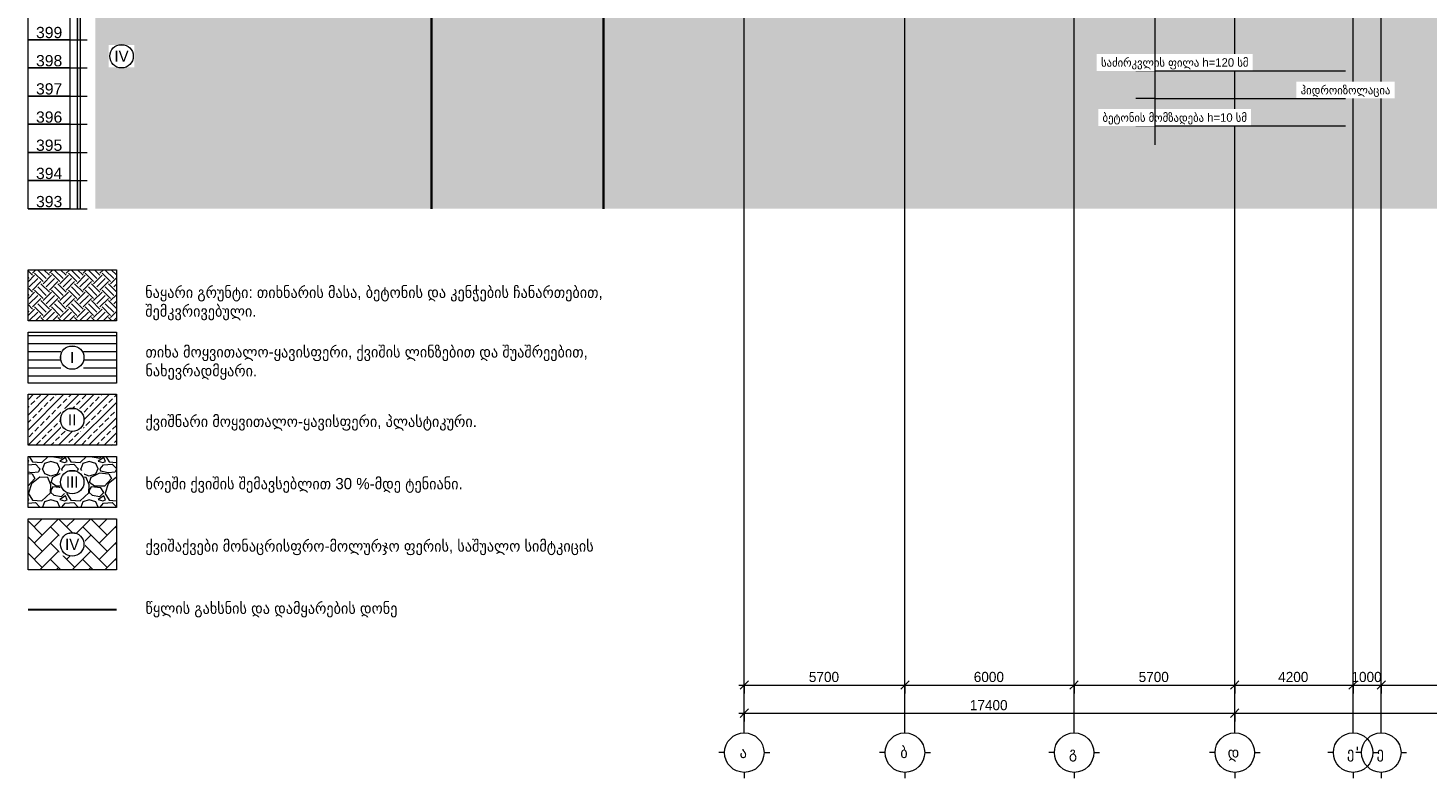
# Model space of a CAD drawing. Header units: millimetres. Extents: x -50987266 to 2610517, y -212233 to 51153522.
# Tile 35 of 256: x 492123 to 541795, y -41050 to -14434. Entities that reach past the tile are written whole.
import ezdxf

# ---------------------------------------------------------------- set-up
doc = ezdxf.new("R2010")
doc.units = ezdxf.units.MM
for name, pattern in [('DASHED', [19.05, 12.7, -6.35]), ('Section-Section_Pit_B_B1$0$Grid Line', [22.225, 12.7, -3.175, 3.175, -3.175]), ('Section-Section_Pit_B_G$0$Grid Line', [22.225, 12.7, -3.175, 3.175, -3.175])]:
    doc.linetypes.add(name, pattern=pattern)
doc.layers.get('Defpoints').update_dxf_attribs({"color": 6})
for name, color, linetype, lineweight in [('S - HATCH', 252, 'Continuous', 5), ('S - LAIN', 7, 'Continuous', 5), ('S - LINE', 7, 'Continuous', 15), ('S - TEXT', 7, 'Continuous', 9), ('Section-Section_Pit_B_B1$0$A-010-D_DIM', 7, 'Continuous', 5), ('Section-Section_Pit_B_B1$0$A-010-D_DIM-200', 7, 'Continuous', 5), ('Section-Section_Pit_B_B1$0$Z-030-M_GRID', 7, 'Continuous', 5), ('Section-Section_Pit_B_B1$0$Z-033_T_GRIDREF', 7, 'Continuous', 5), ('Section-Section_Pit_B_G$0$A-010-D_DIM', 7, 'Continuous', 5), ('Section-Section_Pit_B_G$0$A-010-D_DIM-200', 7, 'Continuous', 5), ('Section-Section_Pit_B_G$0$Z-030-M_GRID', 7, 'Continuous', 5), ('Section-Section_Pit_B_G$0$Z-033_T_GRIDREF', 7, 'Continuous', 5)]:
    doc.layers.add(name, color=color, linetype=linetype, lineweight=lineweight)
doc.layers.add('S - RED LINE', color=7, linetype='Continuous', lineweight=35, true_color=0xff3737)
doc.layers.add('S - WATER', color=7, linetype='DASHED', lineweight=20, true_color=0x0216de)
doc.styles.add('ARIAL', font='arial.ttf')
doc.styles.add('Cubicon', font='Cubicon.ttf')
doc.styles.add('Section-Section_Pit_B_B1$0$Cubicon', font='Cubicon.ttf', dxfattribs={"height": 400})
doc.styles.add('Section-Section_Pit_B_B1$0$Cubicon_1', font='Cubicon.ttf', dxfattribs={"height": 360})
doc.styles.add('Section-Section_Pit_B_G$0$Cubicon', font='Cubicon.ttf', dxfattribs={"height": 400})
doc.styles.add('Section-Section_Pit_B_G$0$Cubicon_1', font='Cubicon.ttf', dxfattribs={"height": 360})
doc.styles.add('Section-Section_Pit_B_G$0$Cubicon_2', font='Cubicon.ttf', dxfattribs={"height": 400})
doc.styles.add('Text_S2', font='Cubicon.ttf')
doc.dimstyles.new('CUB-M-100', dxfattribs={"dimscale": 100, "dimtxt": 1.8, "dimasz": 1.5, "dimexe": 1.5, "dimexo": 2, "dimgap": 1, "dimtad": 0, "dimdec": 0, "dimzin": 3, "dimdsep": 46, "dimtxsty": 'Cubicon', "dimblk": 'OBLIQUE', "dimcen": 1.5, "dimdle": 1, "dimazin": 2, "dimtfac": 0.75, "dimtdec": 0, "dimtmove": 0, "dimatfit": 3, "dimldrblk": 'SMALL', "dimfxl": 1, "dimtolj": 1, "dimtzin": 0, "dimlwd": -1, "dimlwe": -1, "dimarcsym": 0})
doc.dimstyles.new('Section-Section_Pit_B_B1$0$CUB_DIM_1_8', dxfattribs={"dimscale": 304.8, "dimtxt": 363.202515, "dimasz": 0.984252, "dimexe": 0.984252, "dimexo": 0.0625, "dimgap": 0, "dimtad": 1, "dimdec": 0, "dimzin": 0, "dimdsep": 46, "dimtxsty": 'Section-Section_Pit_B_B1$0$Cubicon_1', "dimblk1": 'Section-Section_Pit_B_B1$0$_Oblique', "dimblk2": 'Section-Section_Pit_B_B1$0$_Oblique', "dimsah": 1, "dimcen": 0.09, "dimdle": 0.656168, "dimazin": 0, "dimtfac": 1, "dimtdec": 4, "dimtix": 1, "dimtmove": 0, "dimatfit": 3, "dimfxl": 1.312336, "dimfxlon": 1, "dimtvp": 1, "dimtolj": 1, "dimtzin": 0, "dimarcsym": 2})
doc.dimstyles.new('Section-Section_Pit_B_G$0$CUB_DIM_1_8', dxfattribs={"dimscale": 304.8, "dimtxt": 363.202515, "dimasz": 0.984252, "dimexe": 0.984252, "dimexo": 0.0625, "dimgap": 0, "dimtad": 1, "dimdec": 0, "dimzin": 0, "dimdsep": 46, "dimtxsty": 'Section-Section_Pit_B_G$0$Cubicon_1', "dimblk1": 'Section-Section_Pit_B_G$0$_Oblique', "dimblk2": 'Section-Section_Pit_B_G$0$_Oblique', "dimsah": 1, "dimcen": 0.09, "dimdle": 0.656168, "dimazin": 0, "dimtfac": 1, "dimtdec": 4, "dimtix": 1, "dimtmove": 0, "dimatfit": 3, "dimfxl": 1.312336, "dimfxlon": 1, "dimtvp": 1, "dimtolj": 1, "dimtzin": 0, "dimarcsym": 2})

# ---------------------------------------------------------------- blocks, each defined once
blk = doc.blocks.new('*T137')
at = {"layer": 'Defpoints', "color": 8, "linetype": 'ByBlock', "lineweight": 0, "transparency": 16777216}
for p, q in [((0, 0), (0, 26000)), ((1500, 0), (1500, 26000))]:
    blk.add_line(p, q, dxfattribs=at)
at = {"layer": 'S - LINE', "color": 0, "lineweight": -2, "transparency": 16777216}
for p, q in [((0, 26000), (1500, 26000)), ((0, 25000), (1500, 25000)), ((0, 24000), (1500, 24000)), ((0, 23000), (1500, 23000)), ((0, 22000), (1500, 22000)), ((0, 21000), (1500, 21000)), ((0, 20000), (1500, 20000)), ((0, 19000), (1500, 19000)), ((0, 18000), (1500, 18000)), ((0, 17000), (1500, 17000)), ((0, 16000), (1500, 16000)), ((0, 15000), (1500, 15000)), ((0, 14000), (1500, 14000)), ((0, 13000), (1500, 13000)), ((0, 12000), (1500, 12000)), ((0, 11000), (1500, 11000)), ((0, 10000), (1500, 10000)), ((0, 9000), (1500, 9000)), ((0, 8000), (1500, 8000)), ((0, 7000), (1500, 7000)), ((0, 6000), (1500, 6000)), ((0, 5000), (1500, 5000)), ((0, 4000), (1500, 4000)), ((0, 3000), (1500, 3000)), ((0, 2000), (1500, 2000)), ((0, 1000), (1500, 1000)), ((0, 0), (1500, 0))]:
    blk.add_line(p, q, dxfattribs=at)
at = {"layer": 'S - LINE', "color": 0, "transparency": 16777216, "char_height": 400, "width": 1400, "attachment_point": 8, "style": 'ARIAL'}
for s, insert in [('{\\fArial|b0|i0|c186|p34;418', (750, 25050)), ('{\\fArial|b0|i0|c186|p34;417', (750, 24050)), ('{\\fArial|b0|i0|c186|p34;416', (750, 23050)), ('{\\fArial|b0|i0|c186|p34;415', (750, 22050)), ('{\\fArial|b0|i0|c186|p34;414', (750, 21050)), ('{\\fArial|b0|i0|c186|p34;413', (750, 20050)), ('{\\fArial|b0|i0|c186|p34;412', (750, 19050)), ('{\\fArial|b0|i0|c186|p34;411', (750, 18050)), ('{\\fArial|b0|i0|c186|p34;410', (750, 17050)), ('{\\fArial|b0|i0|c186|p34;409', (750, 16050)), ('{\\fArial|b0|i0|c186|p34;408', (750, 15050)), ('{\\fArial|b0|i0|c186|p34;407', (750, 14050)), ('{\\fArial|b0|i0|c186|p34;406', (750, 13050)), ('{\\fArial|b0|i0|c186|p34;405', (750, 12050)), ('{\\fArial|b0|i0|c186|p34;404', (750, 11050)), ('{\\fArial|b0|i0|c186|p34;403', (750, 10050)), ('{\\fArial|b0|i0|c186|p34;402', (750, 9050)), ('{\\fArial|b0|i0|c186|p34;401', (750, 8050)), ('{\\fArial|b0|i0|c186|p34;400', (750, 7050)), ('{\\fArial|b0|i0|c186|p34;399', (750, 6050)), ('{\\fArial|b0|i0|c186|p34;398', (750, 5050)), ('{\\fArial|b0|i0|c186|p34;397', (750, 4050)), ('{\\fArial|b0|i0|c186|p34;396', (750, 3050)), ('{\\fArial|b0|i0|c186|p34;395', (750, 2050)), ('{\\fArial|b0|i0|c186|p34;394', (750, 1050)), ('{\\fArial|b0|i0|c186|p34;393', (750, 50))]:
    blk.add_mtext(s, dxfattribs=dict(at, insert=insert))
blk = doc.blocks.new('*U134')
at = {"layer": 'S - HATCH'}
h = blk.add_hatch(color=0, dxfattribs=at)
h.dxf.hatch_style = 1
h.paths.add_polyline_path([(50, 0), (-50, 0), (-50, -1000), (50, -1000)])
at = {"layer": 'S - LINE'}
for points in [[(-300, 1000), (300, 1000)], [(-50, 1000), (-50, -1000)], [(50, 1000), (50, -1000)], [(-300, 0), (300, 0)], [(-300, -1000), (300, -1000)]]:
    blk.add_lwpolyline(points, dxfattribs=at)
blk = doc.blocks.new('*U135')
at = {"layer": 'S - LINE', "color": 0, "linetype": 'ByBlock', "lineweight": -2, "transparency": 16777216}
for p in [(0, 24000), (0, 22000), (0, 20000), (0, 18000), (0, 16000), (0, 14000), (0, 12000), (0, 10000), (0, 8000), (0, 6000), (0, 4000), (0, 2000), (0, 0)]:
    blk.add_blockref('*U134', p, dxfattribs=at)
blk = doc.blocks.new('Section-Section_Pit_B_G$0$Grid - 00_CUB_ღერძის თავი-752507-Section_Pit_B_G')
at = {"layer": 'Section-Section_Pit_B_G$0$Z-033_T_GRIDREF'}
for p, q in [((17400, -40200), (17400, -40000)), ((16700, -40900), (16500, -40900)), ((18100, -40900), (18300, -40900)), ((17400, -41600), (17400, -41800))]:
    blk.add_line(p, q, dxfattribs=at)
blk.add_circle((17400, -40900), 700, dxfattribs=at)
blk = doc.blocks.new('Section-Section_Pit_B_G$0$DIMBLOCK1-Section_Pit_B_G')
at = {"layer": 'Section-Section_Pit_B_G$0$A-010-D_DIM-200', "transparency": 16777216}
for p, q in [((17400, -39500), (17400, -39100)), ((43100, -39500), (43100, -39100)), ((17200, -39500), (43300, -39500)), ((17400, -39500), (17250, -39650)), ((17400, -39500), (17550, -39350)), ((17400, -39500), (17400, -39800)), ((43100, -39500), (42950, -39650)), ((43100, -39500), (43250, -39350)), ((43100, -39500), (43100, -39800))]:
    blk.add_line(p, q, dxfattribs=at)
at = {"layer": 'Section-Section_Pit_B_G$0$A-010-D_DIM-200', "color": 0, "transparency": 16777216, "insert": (29552, -39034), "char_height": 360, "width": 1676.32, "attachment_point": 1, "line_spacing_factor": 0.931288, "style": 'Section-Section_Pit_B_G$0$Cubicon_1'}
blk.add_mtext('25700', dxfattribs=at)
blk = doc.blocks.new('Section-Section_Pit_B_G$0$_Oblique')
at = {"color": 0, "linetype": 'ByBlock', "lineweight": -2}
blk.add_line((-0.5, -0.5), (0.5, 0.5), dxfattribs=at)
blk = doc.blocks.new('Section-Section_Pit_B_G$0$DIMBLOCK2-Section_Pit_B_G')
at = {"layer": 'Section-Section_Pit_B_G$0$A-010-D_DIM-200', "transparency": 16777216}
for p, q in [((17400, -38500), (17400, -38100)), ((21600, -38500), (21600, -38100)), ((17200, -38500), (21600, -38500)), ((17400, -38500), (17250, -38650)), ((17400, -38500), (17550, -38350)), ((17400, -38500), (17400, -38800)), ((21600, -38500), (21450, -38650)), ((21600, -38500), (21750, -38350)), ((21600, -38500), (21600, -38800))]:
    blk.add_line(p, q, dxfattribs=at)
at = {"layer": 'Section-Section_Pit_B_G$0$A-010-D_DIM-200', "color": 0, "transparency": 16777216, "insert": (18941, -38034), "char_height": 360, "width": 1341.06, "attachment_point": 1, "line_spacing_factor": 0.931288, "style": 'Section-Section_Pit_B_G$0$Cubicon_1'}
blk.add_mtext('4200', dxfattribs=at)
blk = doc.blocks.new('Section-Section_Pit_B_G$0$DIMBLOCK3-Section_Pit_B_G')
at = {"layer": 'Section-Section_Pit_B_G$0$A-010-D_DIM-200', "transparency": 16777216}
for p, q in [((21600, -38500), (21600, -38100)), ((22600, -38500), (22600, -38100)), ((21600, -38500), (21450, -38650)), ((21600, -38500), (21750, -38350)), ((21600, -38500), (22600, -38500)), ((21600, -38500), (21600, -38800)), ((22600, -38500), (22450, -38650)), ((22600, -38500), (22750, -38350)), ((22600, -38500), (22600, -38800))]:
    blk.add_line(p, q, dxfattribs=at)
at = {"layer": 'Section-Section_Pit_B_G$0$A-010-D_DIM-200', "color": 0, "transparency": 16777216, "insert": (21541, -38034), "char_height": 360, "width": 1341.06, "attachment_point": 1, "line_spacing_factor": 0.931288, "style": 'Section-Section_Pit_B_G$0$Cubicon_1'}
blk.add_mtext('1000', dxfattribs=at)
blk = doc.blocks.new('Section-Section_Pit_B_G$0$DIMBLOCK4-Section_Pit_B_G')
at = {"layer": 'Section-Section_Pit_B_G$0$A-010-D_DIM-200', "transparency": 16777216}
for p, q in [((22600, -38500), (22600, -38100)), ((27800, -38500), (27800, -38100)), ((22600, -38500), (22450, -38650)), ((22600, -38500), (22750, -38350)), ((22600, -38500), (27800, -38500)), ((22600, -38500), (22600, -38800)), ((27800, -38500), (27650, -38650)), ((27800, -38500), (27950, -38350)), ((27800, -38500), (27800, -38800))]:
    blk.add_line(p, q, dxfattribs=at)
at = {"layer": 'Section-Section_Pit_B_G$0$A-010-D_DIM-200', "color": 0, "transparency": 16777216, "insert": (24641, -38034), "char_height": 360, "width": 1341.06, "attachment_point": 1, "line_spacing_factor": 0.931288, "style": 'Section-Section_Pit_B_G$0$Cubicon_1'}
blk.add_mtext('5200', dxfattribs=at)
blk = doc.blocks.new('Section-Section_Pit_B_B1$0$Grid - 00_CUB_ღერძის თავი-752507-Section_Pit_B_B1')
at = {"layer": 'Section-Section_Pit_B_B1$0$Z-033_T_GRIDREF'}
for p, q in [((0, -40200), (0, -40000)), ((-700, -40900), (-900, -40900)), ((700, -40900), (900, -40900)), ((0, -41600), (0, -41800))]:
    blk.add_line(p, q, dxfattribs=at)
blk.add_circle((0, -40900), 700, dxfattribs=at)
blk = doc.blocks.new('Section-Section_Pit_B_B1$0$DIMBLOCK1-Section_Pit_B_B1')
at = {"layer": 'Section-Section_Pit_B_B1$0$A-010-D_DIM-200', "transparency": 16777216}
for p, q in [((0, -39500), (0, -39100)), ((17400, -39500), (17400, -39100)), ((-200, -39500), (17600, -39500)), ((0, -39500), (-150, -39650)), ((0, -39500), (150, -39350)), ((0, -39500), (0, -39800)), ((17400, -39500), (17250, -39650)), ((17400, -39500), (17550, -39350)), ((17400, -39500), (17400, -39800))]:
    blk.add_line(p, q, dxfattribs=at)
at = {"layer": 'Section-Section_Pit_B_B1$0$A-010-D_DIM-200', "color": 0, "transparency": 16777216, "insert": (8002, -39034), "char_height": 360, "width": 1676.32, "attachment_point": 1, "line_spacing_factor": 0.931288, "style": 'Section-Section_Pit_B_B1$0$Cubicon_1'}
blk.add_mtext('17400', dxfattribs=at)
blk = doc.blocks.new('Section-Section_Pit_B_B1$0$_Oblique')
at = {"color": 0, "linetype": 'ByBlock', "lineweight": -2}
blk.add_line((-0.5, -0.5), (0.5, 0.5), dxfattribs=at)
blk = doc.blocks.new('Section-Section_Pit_B_B1$0$DIMBLOCK2-Section_Pit_B_B1')
at = {"layer": 'Section-Section_Pit_B_B1$0$A-010-D_DIM-200', "transparency": 16777216}
for p, q in [((0, -38500), (0, -38100)), ((5700, -38500), (5700, -38100)), ((-200, -38500), (5700, -38500)), ((0, -38500), (-150, -38650)), ((0, -38500), (150, -38350)), ((0, -38500), (0, -38800)), ((5700, -38500), (5550, -38650)), ((5700, -38500), (5850, -38350)), ((5700, -38500), (5700, -38800))]:
    blk.add_line(p, q, dxfattribs=at)
at = {"layer": 'Section-Section_Pit_B_B1$0$A-010-D_DIM-200', "color": 0, "transparency": 16777216, "insert": (2291, -38034), "char_height": 360, "width": 1341.06, "attachment_point": 1, "line_spacing_factor": 0.931288, "style": 'Section-Section_Pit_B_B1$0$Cubicon_1'}
blk.add_mtext('5700', dxfattribs=at)
blk = doc.blocks.new('Section-Section_Pit_B_B1$0$DIMBLOCK3-Section_Pit_B_B1')
at = {"layer": 'Section-Section_Pit_B_B1$0$A-010-D_DIM-200', "transparency": 16777216}
for p, q in [((5700, -38500), (5700, -38100)), ((11700, -38500), (11700, -38100)), ((5700, -38500), (5550, -38650)), ((5700, -38500), (5850, -38350)), ((5700, -38500), (11700, -38500)), ((5700, -38500), (5700, -38800)), ((11700, -38500), (11550, -38650)), ((11700, -38500), (11850, -38350)), ((11700, -38500), (11700, -38800))]:
    blk.add_line(p, q, dxfattribs=at)
at = {"layer": 'Section-Section_Pit_B_B1$0$A-010-D_DIM-200', "color": 0, "transparency": 16777216, "insert": (8141, -38034), "char_height": 360, "width": 1341.06, "attachment_point": 1, "line_spacing_factor": 0.931288, "style": 'Section-Section_Pit_B_B1$0$Cubicon_1'}
blk.add_mtext('6000', dxfattribs=at)
blk = doc.blocks.new('Section-Section_Pit_B_B1$0$DIMBLOCK4-Section_Pit_B_B1')
at = {"layer": 'Section-Section_Pit_B_B1$0$A-010-D_DIM-200', "transparency": 16777216}
for p, q in [((11700, -38500), (11700, -38100)), ((17400, -38500), (17400, -38100)), ((11700, -38500), (11550, -38650)), ((11700, -38500), (11850, -38350)), ((11700, -38500), (17600, -38500)), ((11700, -38500), (11700, -38800)), ((17400, -38500), (17250, -38650)), ((17400, -38500), (17550, -38350)), ((17400, -38500), (17400, -38800))]:
    blk.add_line(p, q, dxfattribs=at)
at = {"layer": 'Section-Section_Pit_B_B1$0$A-010-D_DIM-200', "color": 0, "transparency": 16777216, "insert": (13991, -38034), "char_height": 360, "width": 1341.06, "attachment_point": 1, "line_spacing_factor": 0.931288, "style": 'Section-Section_Pit_B_B1$0$Cubicon_1'}
blk.add_mtext('5700', dxfattribs=at)
blk = doc.blocks.new('_Oblique')
at = {"color": 0, "linetype": 'ByBlock', "lineweight": -2}
blk.add_line((-0.5, -0.5), (0.5, 0.5), dxfattribs=at)
blk = doc.blocks.new('Section-Section_Pit_B_G')
at = {"layer": 'Section-Section_Pit_B_G$0$Z-030-M_GRID', "linetype": 'Section-Section_Pit_B_G$0$Grid Line'}
for p, q in [((17400, -40000), (17400, 976.1)), ((21600, -40000), (21600, 976.1)), ((22600, -40000), (22600, 976.1))]:
    blk.add_line(p, q, dxfattribs=at)
at = {"layer": 'Section-Section_Pit_B_G$0$Z-033_T_GRIDREF'}
for p in [(0, 0), (4200, 0), (5200, 0)]:
    blk.add_blockref('Section-Section_Pit_B_G$0$Grid - 00_CUB_ღერძის თავი-752507-Section_Pit_B_G', p, dxfattribs=at)
at = {"layer": 'Section-Section_Pit_B_G$0$Z-033_T_GRIDREF', "char_height": 400, "attachment_point": 1}
for s, insert, width, style in [('\\fCubicon|b0|i0|c254|p2|;დ', (17147.8, -40690.6), 593.249, 'Section-Section_Pit_B_G$0$Cubicon'), ('\\fCubicon|b0|i0|c254|p2|;ე', (21381.8, -40690.6), 384.81, 'Section-Section_Pit_B_G$0$Cubicon'), ("\\fCubicon|b0|i0|c204|p2|;'", (21699.3, -40690.6), 128.27, 'Section-Section_Pit_B_G$0$Cubicon_2'), ('\\fCubicon|b0|i0|c254|p2|;ე', (22434.8, -40690.6), 384.81, 'Section-Section_Pit_B_G$0$Cubicon')]:
    blk.add_mtext(s, dxfattribs=dict(at, insert=insert, width=width, style=style))
at = {"layer": 'Section-Section_Pit_B_G$0$A-010-D_DIM'}
for base, p1, p2, override, picture, middle in [((21600, -38500), (17400, -38100), (21600, -38100), {"dimpost": '<>', "dimfxl": 4200}, 'Section-Section_Pit_B_G$0$DIMBLOCK2-Section_Pit_B_G', (19500, -38316.3)), ((22600, -38500), (21600, -38100), (22600, -38100), {"dimpost": '<>', "dimfxl": 1000}, 'Section-Section_Pit_B_G$0$DIMBLOCK3-Section_Pit_B_G', (22100, -38316.3)), ((27800, -38500), (22600, -38100), (27800, -38100), {"dimpost": '<>', "dimfxl": 5200}, 'Section-Section_Pit_B_G$0$DIMBLOCK4-Section_Pit_B_G', (25200, -38316.3)), ((43100, -39500), (17400, -39100), (43100, -39100), {"dimpost": '<>', "dimfxl": 25700}, 'Section-Section_Pit_B_G$0$DIMBLOCK1-Section_Pit_B_G', (30250, -39316.3))]:
    dim = blk.add_linear_dim(base=base, p1=p1, p2=p2, dimstyle='Section-Section_Pit_B_G$0$CUB_DIM_1_8', override=override, dxfattribs=at)
    dim.commit()
    dim.dimension.update_dxf_attribs({"geometry": picture, "text_midpoint": middle})
blk = doc.blocks.new('Section-Section_Pit_B_B1')
at = {"layer": 'Section-Section_Pit_B_B1$0$Z-030-M_GRID', "linetype": 'Section-Section_Pit_B_B1$0$Grid Line'}
for p, q in [((0, -40000), (0, 32800)), ((5700, -40000), (5700, 32800)), ((11700, -40000), (11700, 32800)), ((17400, -40000), (17400, 32800))]:
    blk.add_line(p, q, dxfattribs=at)
at = {"layer": 'Section-Section_Pit_B_B1$0$Z-033_T_GRIDREF'}
for p in [(0, 0), (5700, 0), (11700, 0), (17400, 0)]:
    blk.add_blockref('Section-Section_Pit_B_B1$0$Grid - 00_CUB_ღერძის თავი-752507-Section_Pit_B_B1', p, dxfattribs=at)
at = {"layer": 'Section-Section_Pit_B_B1$0$Z-033_T_GRIDREF', "char_height": 400, "attachment_point": 1, "style": 'Section-Section_Pit_B_B1$0$Cubicon'}
for s, insert, width in [('\\fCubicon|b0|i0|c254|p2|;ა', (-165.2, -40690.6), 384.81), ('\\fCubicon|b0|i0|c254|p2|;ბ', (5534.8, -40690.6), 384.81), ('\\fCubicon|b0|i0|c254|p2|;გ', (11514.8, -40690.6), 432.911), ('\\fCubicon|b0|i0|c254|p2|;დ', (17147.8, -40690.6), 593.249)]:
    blk.add_mtext(s, dxfattribs=dict(at, insert=insert, width=width))
at = {"layer": 'Section-Section_Pit_B_B1$0$A-010-D_DIM'}
for base, p1, p2, override, picture, middle in [((5700, -38500), (0, -38100), (5700, -38100), {"dimpost": '<>', "dimfxl": 5700.000079}, 'Section-Section_Pit_B_B1$0$DIMBLOCK2-Section_Pit_B_B1', (2850, -38316.3)), ((11700, -38500), (5700, -38100), (11700, -38100), {"dimpost": '<>', "dimfxl": 6000}, 'Section-Section_Pit_B_B1$0$DIMBLOCK3-Section_Pit_B_B1', (8700, -38316.3)), ((17400, -38500), (11700, -38100), (17400, -38100), {"dimpost": '<>', "dimfxl": 5699.999917}, 'Section-Section_Pit_B_B1$0$DIMBLOCK4-Section_Pit_B_B1', (14550, -38316.3)), ((17400, -39500), (0, -39100), (17400, -39100), {"dimpost": '<>', "dimfxl": 17399.999996}, 'Section-Section_Pit_B_B1$0$DIMBLOCK1-Section_Pit_B_B1', (8700, -39316.3))]:
    dim = blk.add_linear_dim(base=base, p1=p1, p2=p2, dimstyle='Section-Section_Pit_B_B1$0$CUB_DIM_1_8', override=override, dxfattribs=at)
    dim.commit()
    dim.dimension.update_dxf_attribs({"geometry": picture, "text_midpoint": middle})

msp = doc.modelspace()

# ---------------------------------------------------------------- hatches: boundary and pattern name
at = {"layer": 'S - HATCH'}
h = msp.add_hatch(dxfattribs=at)
h.set_pattern_fill('AR-HBONE', color=256, scale=4)
h.set_pattern_definition([(45, (157728, 150), (0, 574.7364), [1219.2, -406.4]), (135, (158015.4, 437.37), (6e-14, 574.7364), [1219.2, -406.4])])
h.paths.add_polyline_path([(576139.6, -10949.2), (564632.7, -10609.9), (546700, -10201.1), (494506.9, -9636.8), (494506.9, -20850), (576139.6, -20850)])
h = msp.add_hatch(dxfattribs=at)
h.set_pattern_fill('EARTH', color=256, scale=66.666667, angle=45)
h.set_pattern_definition([(45, (377933.14, -17149.25), (0, 598.6837), [423.3333, -423.3333]), (45, (377820.9, -17037), (0, 598.6837), [423.3333, -423.3333]), (45, (377708.63, -16924.74), (0, 598.6837), [423.3333, -423.3333]), (135, (377708.63, -16849.9), (-598.6837, 0), [423.3333, -423.3333]), (135, (377820.9, -16737.66), (-598.6837, 0), [423.3333, -423.3333]), (135, (377933.14, -16625.4), (-598.6837, 0), [423.3333, -423.3333])])
h.paths.add_polyline_path([(492123.3, -24823.2), (495258.7, -24823.2), (495258.7, -23012.9), (492123.3, -23012.9)])
at = {"layer": 'S - HATCH', "transparency": 33554516}
h = msp.add_hatch(dxfattribs=at)
h.set_pattern_fill('ANSI31', color=256, scale=90, angle=135)
h.set_pattern_definition([(180, (-266088.93, 46088.72), (-3e-14, -285.75), [])])
h.paths.add_polyline_path([(495258.7, -25223.2), (492123.3, -25223.2), (492123.3, -27033.5), (495258.7, -27033.5)])
h.paths.add_polyline_path([(494107.7, -26128.3, -1), (493274.4, -26128.3, -1)], flags=16)
h.paths.add_polyline_path([(493456.5, -26547.6), (493967.3, -26547.6), (493967.3, -25723.3), (493456.5, -25723.3)], flags=24)
h = msp.add_hatch(dxfattribs=at)
h.set_pattern_fill('ANSI33', color=256, scale=60)
h.set_pattern_definition([(45, (-266088.93, 46088.72), (-269.40768, 269.40768), []), (45, (-265819.53, 46088.72), (-269.40768, 269.40768), [190.5, -95.25])])
h.paths.add_polyline_path([(495258.7, -27433.5), (492123.3, -27433.5), (492123.3, -29243.7), (495258.7, -29243.7)])
h.paths.add_polyline_path([(493434.8, -28756.2), (493945.3, -28756.2), (493945.3, -28031.8), (493434.8, -28031.8)], flags=24)
at = {"layer": 'S - HATCH'}
h = msp.add_hatch(dxfattribs=at)
h.set_pattern_fill('GRAVEL', color=256, scale=53.552945, angle=180, style=0)
h.set_pattern_definition([(48.012787, (-267068.31, 44728.48), (10881.958416, 12242.203217), [183.002, -18117.2203]), (4.969741, (-266945.89, 44864.504), (-16322.937617, -1360.2448794), [314.037, -31089.6528]), (312.510447, (-266633.03, 44891.71), (-13602.448025, 14962.692816), [221.4315, -21921.7496]), (87.273689, (-266102.54, 45231.77), (-1360.244805, -27204.8960386), [285.9751, -28311.5341]), (112.833654, (-266088.935, 45517.42), (6801.22401, -16322.937623), [280.4213, -27761.7437]), (177.273689, (-266197.754, 45775.87), (27204.8960386, -1360.244805), [285.9751, -28311.5341]), (217.6942405, (-266483.406, 45789.47), (17683.1824244, 13602.4480204), [378.1875, -37440.5322]), (252.255328, (-266782.66, 45558.23), (-9521.713616, -29925.3856418), [357.048, -35347.7587]), (301.429566, (-266891.48, 45218.17), (10881.958417, -17683.182424), [286.9436, -28407.452]), (355.236358, (-266741.85, 44973.32), (-14962.692821, 1360.244804), [327.5905, -16051.926]), (42.397438, (-266415.394, 44946.12), (16322.9376227, 14962.6928219), [423.6455, -41940.938]), (318.814075, (-267449.18, 45245.37), (9521.713613, -8161.468812), [144.5954, -14315.0052]), (351.469234, (-267340.36, 45150.156), (-17683.1824257, 2720.489601), [275.0918, -27234.1568]), (45, (-267068.3, 45109.35), (4e-13, 1360.2448), [192.3672, -1731.3095]), (23.19859, (-266973.1, 44946.12), (-6801.22401, -2720.489603), [103.5935, -10255.7223]), (111.80141, (-266877.88, 44986.93), (1360.2448, -4080.734406), [146.5024, -7178.64]), (210.963757, (-266932.29, 45122.95), (-4080.734406, -2720.489604), [237.9463, -7693.5757]), (341.56505, (-267136.32, 45000.53), (-2720.4896, 1360.2448), [172.0587, -4129.413]), (196.38954, (-266088.935, 44986.93), (-13602.448019, -4080.734406), [241.0354, -23862.564]), (250.346176, (-266320.18, 44918.91), (5440.979208, 14962.692821), [202.2154, -20019.2774]), (113.19859, (-267136.32, 44728.48), (2720.489603, -6801.22401), [207.1857, -10152.13]), (163.61046, (-267217.94, 44918.914), (13602.44802, -4080.734405), [241.0354, -23862.564]), (159.443955, (-266088.93, 45830.28), (6801.22401, -2720.489604), [232.4386, -11389.498]), (114.77514, (-266306.57, 45911.89), (6801.224018, -14962.692818), [194.7571, -19280.9845]), (246.80141, (-267149.93, 46088.72), (-2720.489603, -6801.22401), [207.1857, -10152.13]), (197.354025, (-267231.54, 45898.29), (17683.182425, 5440.979209), [228.0192, -22573.8387]), (249.443955, (-266483.4, 46088.72), (2720.489604, 6801.22401), [116.2193, -11505.7174]), (281.309932, (-267068.3, 46088.72), (1360.2448, -5440.97921), [69.359, -6866.556]), (345.963757, (-267054.7, 46020.7), (-4080.7344, 1360.2448), [280.4213, -5328.0117]), (6.009006, (-266782.66, 45952.7), (-13602.448019, -1360.2448026), [259.8748, -25727.5657]), (123.69007, (-266932.3, 45245.37), (1360.2448, -2720.4896), [196.1772, -4708.2552]), (173.1572266, (-267041.106, 45408.6), (-23124.161633, 2720.4896027), [342.5015, -33907.5875]), (240.945396, (-267381.17, 45449.41), (5440.979208, 9521.713613), [140.0454, -13864.532]), (270, (-267449.2, 45327), (1360.2448, -1360.2448), [81.6147, -1278.63]), (300.256437, (-266755.45, 45911.89), (-5440.979207, 9521.713614), [188.9706, -18708.154]), (228.012788, (-266660.24, 45748.66), (-10881.958416, -12242.203217), [366.0038, -17934.2184]), (180, (-266905.1, 45476.6), (-1360.2448, -1360.2448), [353.6636, -1006.5812]), (145.304846, (-267258.745, 45476.614), (-13602.448025, 9521.713606), [215.0737, -21292.285]), (74.054604, (-267435.58, 45599.04), (1360.2448, 5440.97921), [198.0544, -9704.6773]), (27.645975, (-267381.17, 45789.47), (25844.6512377, 13602.4480176), [322.4664, -31924.2303]), (355.426079, (-267095.516, 45939.1), (17683.182425, -1360.244802), [341.148, -33773.618])])
h.paths.add_polyline_path([(495258.7, -29643.7), (492123.3, -29643.7), (492123.3, -31454), (495258.7, -31454)])
h.paths.add_polyline_path([(493357.2, -30966.4), (494022.9, -30966.4), (494022.9, -30242), (493357.2, -30242)], flags=24)
h = msp.add_hatch(dxfattribs=at)
h.set_pattern_fill('AR-HBONE', color=256, scale=4)
h.set_pattern_definition([(45, (113017.18, 11537.9), (0, 574.7364), [1219.2, -406.4]), (135, (113304.55, 11825.26), (6e-14, 574.7364), [1219.2, -406.4])])
h.paths.add_polyline_path([(495258.7, -31854), (492123.3, -31854), (492123.3, -33664.2), (495258.7, -33664.2)])
h.paths.add_polyline_path([(493303.2, -33176.7), (494031.1, -33176.7), (494031.1, -32452.3), (493303.2, -32452.3)], flags=24)

# ---------------------------------------------------------------- linework, layer by layer
at = {"layer": 'S - HATCH', "color": 252, "lineweight": 5}
msp.add_lwpolyline([(492123.3, -23012.9), (495258.7, -23012.9), (495258.7, -24823.2), (492123.3, -24823.2)], close=True, dxfattribs=at)
at = {"layer": 'S - HATCH', "color": 252, "transparency": 33554516}
msp.add_lwpolyline([(492123.3, -25223.2), (495258.7, -25223.2), (495258.7, -27033.5), (492123.3, -27033.5)], close=True, dxfattribs=at)
at = {"layer": 'S - HATCH', "color": 252}
for points in [[(492123.3, -27433.5), (495258.7, -27433.5), (495258.7, -29243.7), (492123.3, -29243.7)], [(492123.3, -29643.7), (495258.7, -29643.7), (495258.7, -31454), (492123.3, -31454)], [(492123.3, -31854), (495258.7, -31854), (495258.7, -33664.2), (492123.3, -33664.2)]]:
    msp.add_lwpolyline(points, close=True, dxfattribs=at)
at = {"layer": 'S - RED LINE'}
for points in [[(506437.9, 32094.4), (506437.9, -20850)], [(512537.9, 32094.4), (512537.9, -20850)]]:
    msp.add_lwpolyline(points, dxfattribs=at)
at = {"layer": 'S - TEXT'}
for points in [[(532098.8, -15955.5), (531432.1, -15955.5)], [(532098.8, -16934.2), (531432.1, -16934.2)], [(532098.8, -17911), (531432.1, -17911)], [(532098.8, -17911), (532098.8, -18577.7)]]:
    msp.add_lwpolyline(points, dxfattribs=at)
at = {"layer": 'S - WATER', "color": 5, "linetype": 'DASHED', "lineweight": 30}
msp.add_lwpolyline([(492123.3, -35073.2), (495258.7, -35073.2)], dxfattribs=at)

# ---------------------------------------------------------------- block references
msp.add_blockref('*T137', (492123.3, -20850))
at = {"layer": 'S - LINE'}
for name, p in [('Section-Section_Pit_B_B1', (517537.9, 750)), ('*U135', (493923.3, -19850)), ('Section-Section_Pit_B_G', (517537.9, 750))]:
    msp.add_blockref(name, p, dxfattribs=at)

# ---------------------------------------------------------------- texts
at = {"layer": 'S - TEXT', "char_height": 400, "width": 17223.426, "attachment_point": 1, "style": 'Text_S2'}
for s, insert in [('ნაყარი გრუნტი: თიხნარის მასა, ბეტონის და კენჭების ჩანართებით, შემკვრივებული.', (496282, -23611.5)), ('\\pxql;თიხა მოყვითალო-ყავისფერი, ქვიშის ლინზებით და შუაშრეებით, ნახევრადმყარი.', (496290.6, -25726.4)), ('\\pxql;ქვიშნარი მოყვითალო-ყავისფერი, პლასტიკური.', (496290.6, -28192.6)), ('\\pxql;ხრეში ქვიშის შემავსებლით 30 %-მდე ტენიანი.', (496290.6, -30402.8)), ('\\pxql;ქვიშაქვები მონაცრისფრო-მოლურჯო ფერის, საშუალო სიმტკიცის', (496290.6, -32613.1)), ('\\pxql;წყლის გახსნის და დამყარების დონე', (496290.6, -34823.3))]:
    msp.add_mtext(s, dxfattribs=dict(at, insert=insert))

# ---------------------------------------------------------------- next in the draw order: texts
at = {"layer": 'S - LAIN', "insert": (495441.7, -15434.5), "char_height": 400, "attachment_point": 5, "style": 'Text_S2', "bg_fill": 3, "box_fill_scale": 1.5, "bg_fill_color": 256, "bg_fill_transparency": 0}
msp.add_mtext('\\pxqc;IV', dxfattribs=at)
at = {"layer": 'S - TEXT', "char_height": 300, "attachment_point": 5, "rotation": 0, "style": 'Text_S2', "bg_fill": 3, "box_fill_scale": 1.5, "bg_fill_color": 256, "bg_fill_transparency": 0}
for s, insert in [('\\pxql;საძირკვლის ფილა h=120 სმ', (532809, -15705.5)), ('\\pxqr;ჰიდროიზოლაცია', (538868.1, -16684.2)), ('\\pxql;ბეტონის მომზადება h=10 სმ', (532809, -17661))]:
    msp.add_mtext(s, dxfattribs=dict(at, insert=insert))
at = {"layer": 'S - TEXT', "char_height": 400, "attachment_point": 5, "style": 'Text_S2', "bg_fill": 3, "box_fill_scale": 1.5, "bg_fill_color": 256, "bg_fill_transparency": 0}
for s, insert in [('\\pxqc;I', (493691, -26128.3)), ('\\pxqc;II', (493691, -28338.6)), ('\\pxqc;III', (493691, -30548.9)), ('\\pxqc;IV', (493691, -32759.1))]:
    msp.add_mtext(s, dxfattribs=dict(at, insert=insert))

# ---------------------------------------------------------------- next in the draw order: linework, layer by layer
at = {"layer": 'S - TEXT'}
for centre in [(495441.7, -15434.5), (493691, -26128.3), (493691, -28338.6), (493691, -30548.9), (493691, -32759.1)]:
    msp.add_circle(centre, 416.7, dxfattribs=at)

# ---------------------------------------------------------------- next in the draw order: leaders
for points in [[(532098.8, -3261), (532098.8, -15955.5), (538868.1, -15955.5)], [(532098.8, -3850), (532098.8, -16934.2), (538868.1, -16934.2)], [(532098.8, -3897.4), (532098.8, -17911), (538868.1, -17911)]]:
    msp.add_leader(points, dimstyle='CUB-M-100', override={"dimasz": 1, "dimgap": 1, "dimtad": 0, "dimldrblk": 'BoxFilled'}, dxfattribs=at)

doc.saveas('drawing.dxf')
